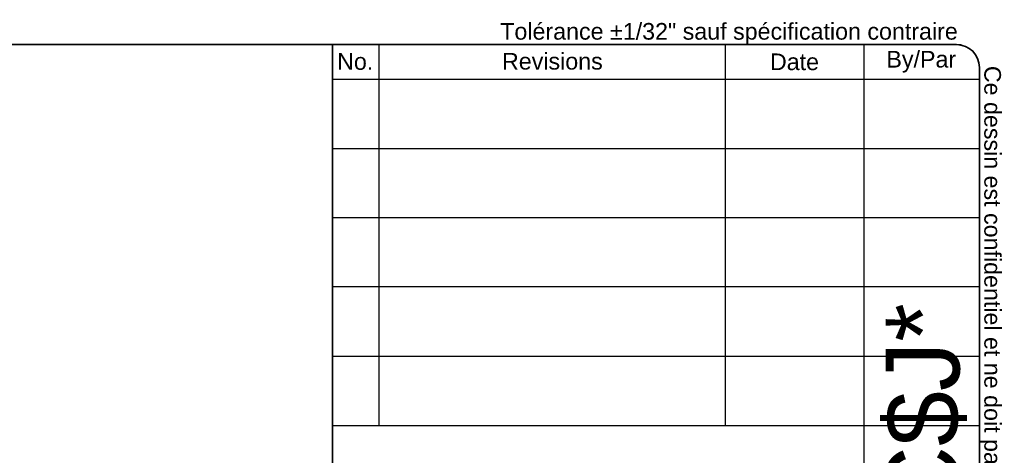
# Model space of a CAD drawing. Header units: inches. Extents: x 1.4 to 84.3, y 1.3 to 54.8.
# Tile 7 of 7: x 57.4 to 84.3, y 42.9 to 54.8. Entities that reach past the tile are written whole.
import ezdxf
from ezdxf.enums import TextEntityAlignment as Align

# ---------------------------------------------------------------- set-up
doc = ezdxf.new("R2010")
doc.units = ezdxf.units.IN
doc.header["$LTSCALE"] = 5.063091
doc.header["$MEASUREMENT"] = 0
doc.layers.get('0').update_dxf_attribs({"lineweight": 25})
doc.layers.add('Sketch Geometry(ANSI)', color=7, linetype='Continuous', lineweight=25)
doc.layers.add('Symbols(ANSI)', color=7, linetype='Continuous', lineweight=25)
doc.styles.add('Current-ANSI', font='arial.ttf')
doc.styles.add('Text Style44', font='arialbd.ttf')
doc.styles.add('Text Style83', font='FRE3OF9X.TTF')

# ---------------------------------------------------------------- blocks, each defined once
blk = doc.blocks.new('Title Blocks EXM - ANSI B')
at = {"layer": 'Sketch Geometry(ANSI)'}
for p, q in [((13.25, 10.687), (16.625, 10.687)), ((13.5, 10.687), (13.5, 8.625)), ((15.375, 10.687), (15.375, 8.625)), ((16.125, 10.687), (16.125, 3.5)), ((16.75, 10.562), (16.75, 0.375)), ((13.25, 10.5), (16.75, 10.5)), ((13.25, 10.125), (16.75, 10.125)), ((13.25, 9.75), (16.75, 9.75)), ((16.75, 9.375), (13.25, 9.375)), ((13.25, 9), (16.75, 9)), ((16.75, 9), (16.75, 8.625)), ((13.25, 8.625), (16.75, 8.625))]:
    blk.add_line(p, q, dxfattribs=at)
at = {"layer": 'Sketch Geometry(ANSI)', "linetype": 'Continuous', "lineweight": 35}
for q in [(13.25, 10.687), (13.25, 3.5)]:
    blk.add_line((13.25, 8.625), q, dxfattribs=at)
at = {"layer": 'Sketch Geometry(ANSI)'}
blk.add_arc((16.625, 10.562), 0.125, 0, 90, dxfattribs=at)
at = {"layer": 'Symbols(ANSI)', "color": 7, "char_height": 0.09, "attachment_point": 5, "style": 'Current-ANSI'}
for s, insert, width in [('Revisions', (14.4395, 10.5958), 1.873306), ('By/Par', (16.4354, 10.5938), 0.622018), ('No.', (13.3727, 10.5947), 0.250391), ('Date', (15.7494, 10.5928), 0.751347)]:
    blk.add_mtext(s, dxfattribs=dict(at, insert=insert, width=width))
at = {"layer": 'Symbols(ANSI)', "color": 7, "style": 'Current-ANSI'}
for tag, p in [('REV1', (13.3753, 10.3127)), ('REV1DATE', (15.7496, 10.31)), ('REV1BY', (16.4371, 10.3133)), ('REV2', (13.3734, 9.9377)), ('REV2DATE', (15.7475, 9.9406)), ('REV2BY', (16.4372, 9.9385)), ('REV3', (13.3741, 9.563)), ('REV3DATE', (15.7516, 9.563)), ('REV3BY', (16.4372, 9.5635)), ('REV4', (13.3766, 9.1879)), ('REV4DATE', (15.7516, 9.1879)), ('REV4BY', (16.4411, 9.1885)), ('REV5', (13.3734, 8.8129)), ('REV5DATE', (15.7516, 8.8129)), ('REV5BY', (16.4379, 8.8113)), ('MFG_APPROVED_DATE', (16.3934, 2.3745)), ('DETAIL_REV', (16.2494, 0.9257))]:
    blk.add_attdef(tag, text='', height=0.09, dxfattribs=at).set_placement(p, align=Align.MIDDLE_CENTER)
for tag, p in [('REV1DESC', (13.5255, 10.3098)), ('REV2DESC', (13.5253, 9.9374)), ('REV3DESC', (13.528, 9.5635)), ('REV4DESC', (13.533, 9.1903)), ('REV5DESC', (13.5322, 8.8113)), ('COMPANY', (14.1202, 2.375))]:
    blk.add_attdef(tag, text='', height=0.09, dxfattribs=at).set_placement(p, align=Align.MIDDLE_LEFT)
at = {"layer": 'Symbols(ANSI)', "color": 7, "style": 'Text Style83'}
blk.add_attdef('BARCODE_001', (16.6422, 4.1418), '', height=0.4, rotation=90, dxfattribs=at)
at = {"layer": 'Symbols(ANSI)', "color": 7}
for tag, p, height, style in [('IDW_DATE_001', (16.102, 2.093), 0.09, 'Current-ANSI'), ('MATERIEL_001', (13.9591, 1.7815), 0.09, 'Current-ANSI'), ('COLOR_001', (14.2747, 1.4037), 0.09, 'Current-ANSI'), ('FINISH_001', (16.106, 1.3941), 0.09, 'Current-ANSI'), ('IDW_DESC_001', (13.8482, 0.8726), 0.09, 'Current-ANSI'), ('Sheet_Number_001', (16.3026, 0.5807), 0.09, 'Current-ANSI'), ('IDW_REV_001', (15.9474, 0.3552), 0.14, 'Text Style44'), ('IDW_NAME_001', (13.8613, 0.3043), 0.14, 'Text Style44'), ('Number_of_sheets_001', (16.5505, 0.3309), 0.09, 'Current-ANSI')]:
    blk.add_attdef(tag, p, '', height=height, dxfattribs=dict(at, style=style))
blk = doc.blocks.new('Borders 12_EXM - B (Inch)')
at = {"layer": 'Sketch Geometry(ANSI)', "linetype": 'Continuous', "lineweight": 35}
for p, q in [((16.3979, 10.6915), (0.5229, 10.6915)), ((16.5229, 0.3795), (16.5229, 10.5665))]:
    blk.add_line(p, q, dxfattribs=at)
blk.add_arc((16.3979, 10.5665), 0.125, 0, 90, dxfattribs=at)
at = {"layer": 'Symbols(ANSI)', "color": 7, "insert": (13.9302, 10.6908), "char_height": 0.09, "attachment_point": 7, "style": 'Current-ANSI'}
blk.add_mtext('Tolérance ±1/32" sauf spécification contraire', dxfattribs=at)
at = {"layer": 'Symbols(ANSI)', "color": 7, "insert": (16.5222, 10.576), "char_height": 0.09, "attachment_point": 7, "rotation": 270, "style": 'Current-ANSI'}
blk.add_mtext('Ce dessin est confidentiel et ne doit pas être reproduit ou utilisé sans le consentement de EXM', dxfattribs=at)
at = {"layer": 'Symbols(ANSI)', "color": 7, "style": 'Current-ANSI'}
blk.add_attdef('FILENAME_AND_PATH_001', (6.1601, 10.7181), '', height=0.09, dxfattribs=at)

msp = doc.modelspace()

# ---------------------------------------------------------------- block references
at = {"xscale": 5.063091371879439, "yscale": 5.063091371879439, "zscale": 5.063091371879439}
msp.add_blockref('Borders 12_EXM - B (Inch)', (0, 0), dxfattribs=at)
ref = msp.add_blockref('Title Blocks EXM - ANSI B', (-1.15, 0.023), dxfattribs=dict(xscale=5.063091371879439, yscale=5.063091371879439, zscale=5.063091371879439))
ref.add_attrib('BARCODE_001', '*$H1100SS8024C$J*', (83.111, 20.993), dxfattribs={"layer": 'Symbols(ANSI)', "color": 7, "height": 2.02524, "rotation": 90, "style": 'Text Style83'})

doc.saveas('drawing.dxf')
